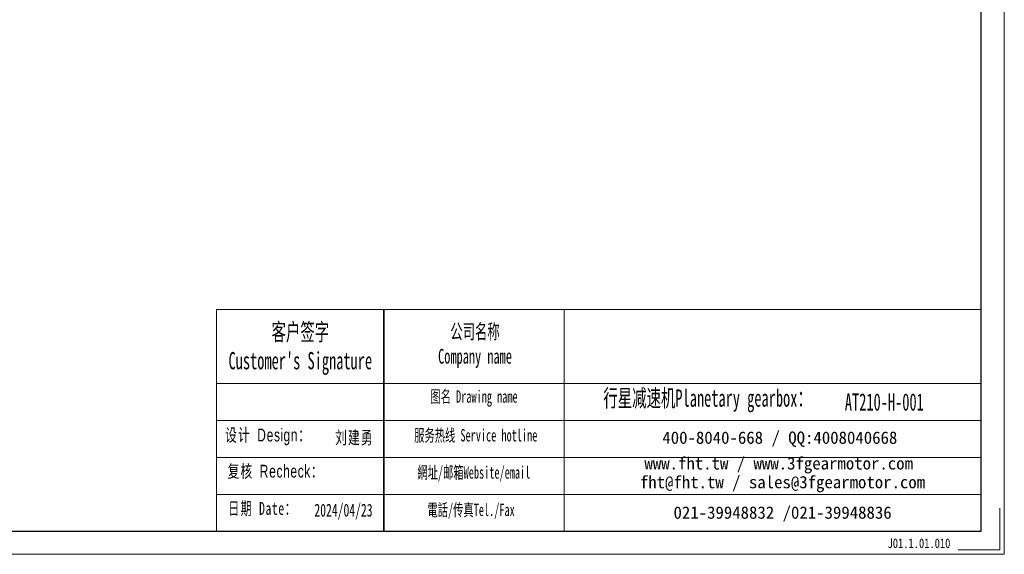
# Model space of a CAD drawing. Header units: millimetres. Extents: x 2179 to 3397, y 2605 to 3461.
# Tile 3 of 7: x 2783 to 3397, y 2605 to 2938. Entities that reach past the tile are written whole.
import ezdxf

# ---------------------------------------------------------------- set-up
doc = ezdxf.new("R2010")
doc.units = ezdxf.units.MM
doc.layers.get('0').update_dxf_attribs({"lineweight": 35})
doc.layers.add('6文字层', color=3, linetype='Continuous')
for name, color, linetype, lineweight in [('7标注层', 4, 'Continuous', 18), ('SLD-0', 7, 'Continuous', 18), ('图框_外框线', 7, 'Continuous', 18)]:
    doc.layers.add(name, color=color, linetype=linetype, lineweight=lineweight)
doc.styles.add('SLDTEXTSTYLE4', font='txt', dxfattribs={"width": 0.611111})
doc.styles.add('标准', font='txt', dxfattribs={"width": 0.667})
doc.styles.add('样式 1', font='txt', dxfattribs={"width": 0.8})

msp = doc.modelspace()

# ---------------------------------------------------------------- linework, layer by layer
msp.add_line((3009.9531, 2757.4575), (3009.9531, 2619.0782))
at = {"layer": '7标注层', "color": 0}
msp.add_line((2905.5675, 2757.4575), (2905.5675, 2619.1018), dxfattribs=at)
at = {"layer": '图框_外框线'}
for p, q in [((2905.5675, 2757.4575), (3009.9531, 2757.4575)), ((3009.9531, 2757.4575), (3009.9531, 2619.1018)), ((3009.9531, 2757.4575), (3382.6397, 2757.4575)), ((3122.4216, 2757.4575), (3122.4216, 2619.1018)), ((2905.5675, 2711.2881), (3009.9531, 2711.2881)), ((3009.9531, 2711.2881), (3382.6397, 2711.2881)), ((2905.5675, 2688.2034), (3382.6397, 2688.2034)), ((2905.5675, 2665.1187), (3382.6397, 2665.1187)), ((2905.5675, 2642.034), (3382.6397, 2642.034))]:
    msp.add_line(p, q, dxfattribs=at)
at = {"layer": '图框_外框线', "color": 3}
msp.add_lwpolyline([(2186.4438, 2604.6898), (3397.0517, 2604.6898), (3397.0517, 3460.7626), (2186.4438, 3460.7626)], close=True, dxfattribs=at)
at = {"layer": '图框_外框线', "color": 3, "lineweight": 25}
msp.add_lwpolyline([(2258.5038, 2619.1018), (3382.6397, 2619.1018), (3382.6397, 3446.3506), (2258.5038, 3446.3506)], close=True, dxfattribs=at)
at = {"layer": '图框_外框线', "color": 3}
msp.add_lwpolyline([(3394.1693, 2633.5138), (3394.1693, 2607.5722), (3368.2277, 2607.5722)], dxfattribs=at)

# ---------------------------------------------------------------- texts
at = {"layer": '6文字层', "insert": (3324.2252, 2614.5874), "char_height": 6, "width": 43.304423, "attachment_point": 1, "style": '样式 1'}
msp.add_mtext('J01.1.01.010', dxfattribs=at)
at = {"layer": 'SLD-0', "color": 1, "attachment_point": 2}
for s, insert, char_height, width, style in [("{\\fSimSun|b1|i0|c134|p2;客户签字\\PCustomer's Signature}", (2957.9402, 2748.916), 10.772862, 134.015513, 'SLDTEXTSTYLE4'), ('{\\fSimSun|b1|i0|c134|p2;公司名称\\PCompany name}', (3066.9006, 2748.3442), 9.233882, 119.549936, 'SLDTEXTSTYLE4'), ('{\\fSimSun|b1|i0|c134|p2;  \\H1.1667x;行星减速机Planetary gearbox\\fSimSun|b0|i0|c134|p2;：}', (3208.1298, 2707.6264), 9.233882, 145.227167, 'SLDTEXTSTYLE4'), ('{\\fSimSun|b1|i0|c134|p2;图名 Drawing name}', (3066.2695, 2707.0328), 7.694901, 98.407664, 'SLDTEXTSTYLE4'), ('AT210-H-001', (3322.2104, 2705.1747), 10.772862, 78.399286, 'SLDTEXTSTYLE4'), ('{\\fSimSun|b0|i0|c134|p2;\\T1.1;设计 \\fArial|b0|i0|c0|p34;Design\\fSimSun|b0|i0|c134|p2;：}', (2937.8093, 2683.1594), 8, 147.052105, '标准'), ('{\\fSimSun|b1|i0|c134|p2;服务热线 Service hotline}', (3067.3606, 2682.8363), 7.694901, 109.635592, 'SLDTEXTSTYLE4'), ('{\\fSimSun|b0|i0|c134|p2;\\T1.1;刘建勇}', (2991.7026, 2681.5383), 8, 31.971711, '标准'), ('{\\fSimSun|b0|i0|c134|p2;\\T1.1;复核 \\fArial|b0|i0|c0|p34;Recheck\\fSimSun|b0|i0|c134|p2;：}', (2942.5624, 2660.5766), 8, 140.666679, '标准'), ('{\\fSimSun|b1|i0|c134|p2;網址/邮箱Website/email}', (3066.1625, 2659.6528), 7.694901, 114.120332, 'SLDTEXTSTYLE4'), ('{\\T1.1;日期 Date：}', (2934.3815, 2637.3359), 8, 146.887713, '标准'), ('2024/04/23', (2984.847, 2636.2459), 8, 31.971711, '标准'), ('{\\fSimSun|b1|i0|c134|p2;電話/传真Tel./Fax}', (3064.4385, 2636.2885), 7.694901, 115.492865, 'SLDTEXTSTYLE4')]:
    msp.add_mtext(s, dxfattribs=dict(at, insert=insert, char_height=char_height, width=width, style=style))
at = {"layer": 'SLD-0', "color": 1, "char_height": 7.694901, "attachment_point": 2}
for s, insert, width in [('{\\fSimSun|b1|i0|c134|p2;400-8040-668 / QQ:4008040668}', (3257.0429, 2681.366), 224.040202), ('{\\fSimSun|b1|i0|c134|p2;www.fht.tw / www.3fgearmotor.com }', (3256.3334, 2665.3386), 224.292409), ('{\\fSimSun|b1|i0|c134|p2;fht@fht.tw / sales@3fgearmotor.com }', (3258.6785, 2653.6213), 224.292409), ('{\\fSimSun|b1|i0|c134|p2;021-39948832 /021-39948836 }', (3258.7589, 2634.6061), 171.264222)]:
    msp.add_mtext(s, dxfattribs=dict(at, insert=insert, width=width))

doc.saveas('drawing.dxf')
